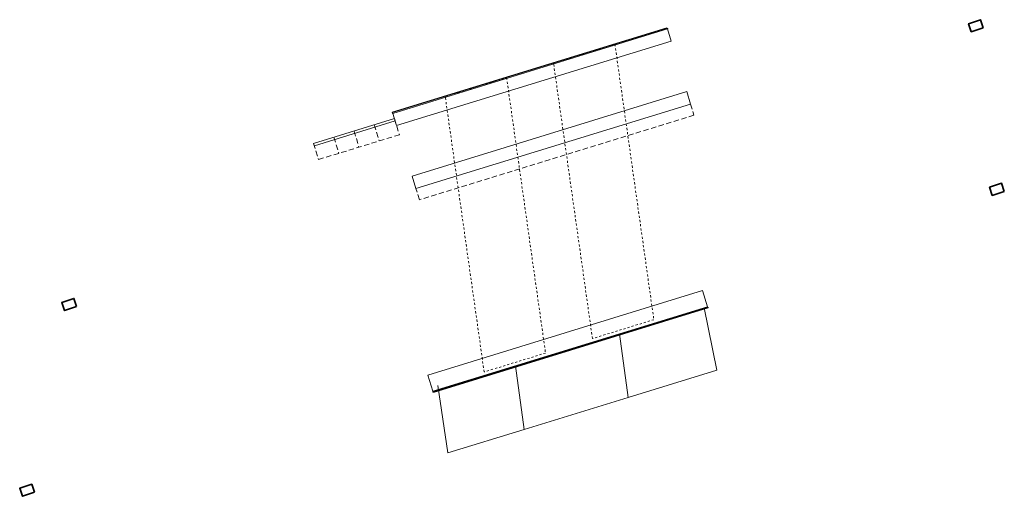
# Model space of a CAD drawing. Header units: metres. Extents: x 7396279.4 to 7396325.9, y 5814152.8 to 5814175.4.
import ezdxf

# ---------------------------------------------------------------- set-up
doc = ezdxf.new("R2010")
doc.units = ezdxf.units.M
doc.linetypes.add('DASHED', pattern=[0.75, 0.5, -0.25])
for name, color, linetype, lineweight in [('AKP-Beton-cienki', 253, 'Continuous', 15), ('AKP-Beton-przekroj', 253, 'Continuous', 15), ('AKP-Beton-widok', 253, 'Continuous', 15), ('AKP-Wyposazenie', 253, 'Continuous', 15), ('AKP_odwodnienie', 252, 'Continuous', 35)]:
    doc.layers.add(name, color=color, linetype=linetype, lineweight=lineweight)

# ---------------------------------------------------------------- blocks, each defined once
blk = doc.blocks.new('widok z gory')
at = {"layer": 'AKP-Beton-cienki'}
for p, q in [((7303, 5694, 0), (6609, 10035, 0)), ((8711, -3116, 0), (8114, 620, 0))]:
    blk.add_line(p, q, dxfattribs=at)
at = {"layer": 'AKP-Beton-cienki', "elevation": 0}
for points in [[(3600, 9855), (6609, 10035)], [(4262, 5712), (7303, 5694), (7303, 5694), (8114, 620), (5074, 632), (4262, 5712)], [(5475, -3144), (8711, -3116)]]:
    blk.add_lwpolyline(points, dxfattribs=at)
at = {"layer": 'AKP-Beton-przekroj', "linetype": 'DASHED', "ltscale": 100, "elevation": 0}
for points in [[(3828, 7415), (4307, 4415), (-8858, 4415), (-9337, 7415)], [(4674, 2121), (5154, -879), (-8011, -879), (-8491, 2121)]]:
    blk.add_lwpolyline(points, close=True, dxfattribs=at)
at = {"layer": 'AKP-Beton-widok', "elevation": 0}
for points in [[(-4500, -2955), (-3889, -2858), (-6033, 10561), (-6644, 10463), (-4500, -2955)], [(-9706, 9974), (-7561, -3445)], [(-9113, 10069), (-6968, -3350)], [(3574, 10020), (5721, -3413)], [(-7561, -3445), (-6968, -3350)], [(-7314, -3405), (-6683, -7355)], [(-7195, -3386), (-6564, -7336)]]:
    blk.add_lwpolyline(points, dxfattribs=at)
at = {"layer": 'AKP-Beton-widok', "linetype": 'DASHED', "ltscale": 500, "elevation": 0}
for points in [[(-6033, 10561), (-5490, 10648), (-3346, -2771), (-3889, -2858)], [(-7314, -3405), (-6524, -3279)], [(-6524, -3279), (-5893, -7229)], [(-7156, -4393), (-6366, -4266)], [(-6998, -5380), (-6208, -5254)], [(-6841, -6368), (-6051, -6241)], [(-6683, -7355), (-5893, -7229)]]:
    blk.add_lwpolyline(points, dxfattribs=at)
at = {"layer": 'AKP-Beton-widok'}
for points in [[(-9706, 9974), (-9113, 10069)], [(3574, 10020), (2784, 9894)], [(2784, 9894), (4931, -3539)], [(5721, -3413), (4931, -3539)]]:
    blk.add_lwpolyline(points, dxfattribs=at)
at = {"layer": 'AKP-Wyposazenie', "lineweight": 30}
blk.add_lwpolyline([(-7561, -3445), (-7620, -3454), (-9765, 9965), (-9706, 9974)], dxfattribs=at)
at = {"layer": 'AKP-Wyposazenie', "lineweight": 30, "elevation": 0}
blk.add_lwpolyline([(3593, 10023), (3633, 10029), (5780, -3404), (5740, -3410)], dxfattribs=at)
at = {"layer": 'AKP-Wyposazenie', "elevation": 0}
blk.add_lwpolyline([(3593, 10023), (5740, -3410)], dxfattribs=at)

msp = doc.modelspace()

# ---------------------------------------------------------------- linework, layer by layer
at = {"layer": 'AKP_odwodnienie'}
for points in [[(7396324.929, 5814174.977), (7396324.36, 5814174.787), (7396324.232, 5814175.172), (7396324.801, 5814175.361)], [(7396325.925, 5814167.234), (7396325.356, 5814167.044), (7396325.227, 5814167.429), (7396325.797, 5814167.619)], [(7396282.041, 5814161.784), (7396281.472, 5814161.595), (7396281.343, 5814161.979), (7396281.912, 5814162.169)], [(7396280.049, 5814152.996), (7396279.479, 5814152.806), (7396279.351, 5814153.191), (7396279.92, 5814153.38)], [(7396280.049, 5814152.996), (7396279.479, 5814152.806), (7396279.351, 5814153.191), (7396279.92, 5814153.38)]]:
    msp.add_lwpolyline(points, close=True, dxfattribs=at)

# ---------------------------------------------------------------- block references
at = {"layer": 'AKP-Beton-przekroj', "xscale": 0.001000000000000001, "yscale": 0.001000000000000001, "zscale": 0.001000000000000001, "rotation": 278.0364368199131}
msp.add_blockref('widok z gory', (7396301.47, 5814163.918, 0), dxfattribs=at)

doc.saveas('drawing.dxf')
